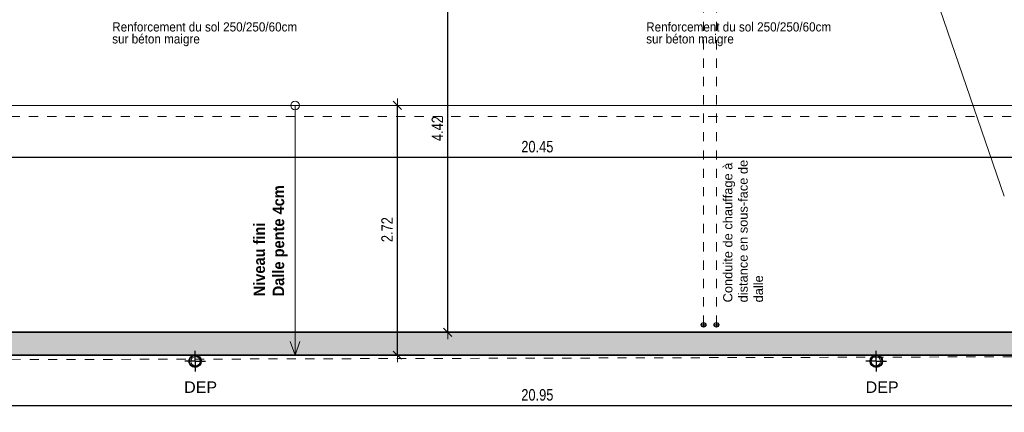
# Model space of a CAD drawing. Header units: metres. Extents: x -75 to 65, y -68 to 92.
# Tile 9 of 32: x 6.83 to 17.56, y -7.28 to -3. Entities that reach past the tile are written whole.
import ezdxf

# ---------------------------------------------------------------- set-up
doc = ezdxf.new("R2010")
doc.units = ezdxf.units.M
doc.header["$LTSCALE"] = 0.1
doc.header["$PDMODE"] = 65
for name, pattern in [('AUSGEZOGEN', [0]), ('STRICHLINIE2_S3', [0.25, 0.2, -0.05]), ('STRICHLINIE_S4', [0.275, 0.175, -0.05, 0, -0.05])]:
    doc.linetypes.add(name, pattern=pattern)
for name, color, linetype in [('XR$1$010 Murs extérieurs', 7, 'Continuous'), ('XR$1$010 Murs extérieurs – Hachures des composants', 7, 'Continuous'), ('XR$1$015 Murs intérieurs', 7, 'Continuous'), ('XR$1$035 Dalles', 7, 'Continuous'), ('XR$1$060 Mobilier incorporé', 7, 'Continuous'), ('XR$1$065 Mobilier installé', 7, 'Continuous'), ('XR$1$080 Définition des locaux – Contour', 7, 'Continuous'), ('XR$1$0_', 7, 'Continuous'), ('XR$1$255 Éléments graphiques du plan', 7, 'Continuous'), ('XR$2$160 Annotations 1_50', 7, 'Continuous')]:
    doc.layers.add(name, color=color, linetype=linetype)
doc.layers.add('XR$2$STANDARD_1', color=7, linetype='Continuous', lineweight=25)
doc.styles.add('ARIAL', font='arial.ttf')
doc.dimstyles.new('DIMSTYLE_3', dxfattribs={"dimtxt": 0.125, "dimasz": 0.15, "dimexe": 0, "dimexo": 0, "dimgap": 0.0625, "dimtad": 2, "dimrnd": 0.005, "dimzin": 4, "dimdsep": 46, "dimtxsty": 'ARIAL', "dimblk1": 'ALL_ML_STRICH', "dimblk2": 'ALL_ML_STRICH', "dimsah": 1, "dimcen": 0, "dimclrd": 7, "dimclre": 7, "dimclrt": 7, "dimadec": 0, "dimazin": 0, "dimtfac": 1, "dimtdec": 0, "dimtix": 1, "dimtmove": 2, "dimatfit": 3, "dimfxl": 0, "dimtzin": 0, "dimlwd": 0, "dimlwe": 18, "dimarcsym": 0})

# ---------------------------------------------------------------- blocks, each defined once
blk = doc.blocks.new('COMPLEXOBJECT_18')
at = {"layer": 'XR$1$065 Mobilier installé', "color": 7, "linetype": 'AUSGEZOGEN', "lineweight": 13, "transparency": 33554687}
for start, end in [(90, 270), (270, 90)]:
    blk.add_arc((8.747, -6.722), 0.05, start, end, dxfattribs=at)
blk = doc.blocks.new('COMPLEXOBJECT_19')
at = {"layer": 'XR$1$065 Mobilier installé', "color": 7, "linetype": 'AUSGEZOGEN', "lineweight": 13, "transparency": 33554687}
for start, end in [(90, 270), (270, 90)]:
    blk.add_arc((16.157, -6.722), 0.05, start, end, dxfattribs=at)
blk = doc.blocks.new('ALL_ML_STRICH')
at = {"color": 0, "linetype": 'ByBlock', "lineweight": -2}
for p, q in [((-1, 0), (0.5, 0)), ((-0.3, -0.3), (0.3, 0.3)), ((0, -0.5), (0, 0.5))]:
    blk.add_line(p, q, dxfattribs=at)
blk = doc.blocks.new('*D54')
at = {"layer": 'DEFPOINTS', "color": 7, "linetype": 'AUSGEZOGEN', "lineweight": 18, "transparency": 16777216}
for p in [(1.992, -7.193), (1.992, -7.203), (22.942, -7.203)]:
    blk.add_point(p, dxfattribs=at)
at = {"layer": 'XR$2$STANDARD_1', "color": 7, "linetype": 'AUSGEZOGEN', "lineweight": -2, "transparency": 16777216}
for p, q in [((1.992, -6.703), (1.992, -7.203)), ((22.942, -6.703), (22.942, -7.203)), ((1.992, -7.203), (22.942, -7.203))]:
    blk.add_line(p, q, dxfattribs=at)
at = {"layer": 'XR$2$STANDARD_1', "color": 7, "linetype": 'AUSGEZOGEN', "lineweight": 18, "transparency": 16777216, "xscale": 0.15, "yscale": 0.15, "zscale": 0.15, "rotation": 180}
blk.add_blockref('ALL_ML_STRICH', (1.992, -7.203), dxfattribs=at)
at = {"layer": 'XR$2$STANDARD_1', "color": 7, "linetype": 'AUSGEZOGEN', "lineweight": 18, "transparency": 16777216, "xscale": 0.15, "yscale": 0.15, "zscale": 0.15}
blk.add_blockref('ALL_ML_STRICH', (22.942, -7.203), dxfattribs=at)
at = {"layer": 'XR$2$STANDARD_1', "color": 7, "linetype": 'AUSGEZOGEN', "lineweight": 18, "transparency": 16777216, "insert": (12.47, -7.089), "char_height": 0.125, "width": 0.5, "attachment_point": 5, "style": 'ARIAL'}
blk.add_mtext('\\W0.80;\\A1;{\\A1;{20.95\\H0.082500;\\S^ ;}}', dxfattribs=at)
blk = doc.blocks.new('*D61')
at = {"layer": 'DEFPOINTS', "color": 7, "linetype": 'AUSGEZOGEN', "lineweight": 18, "transparency": 16777216}
for p in [(11.013, -3.936), (10.946, -6.656), (10.946, -6.656)]:
    blk.add_point(p, dxfattribs=at)
at = {"layer": 'XR$2$STANDARD_1', "color": 7, "linetype": 'AUSGEZOGEN', "lineweight": -2, "transparency": 16777216}
for p, q in [((10.946, -3.936), (10.946, -3.936)), ((10.946, -6.656), (10.946, -3.936)), ((10.946, -6.656), (10.946, -6.656))]:
    blk.add_line(p, q, dxfattribs=at)
at = {"layer": 'XR$2$STANDARD_1', "color": 7, "linetype": 'AUSGEZOGEN', "lineweight": 18, "transparency": 16777216, "xscale": 0.15, "yscale": 0.15, "zscale": 0.15}
for p, rotation in [((10.946, -3.936), 90), ((10.946, -6.656), 270)]:
    blk.add_blockref('ALL_ML_STRICH', p, dxfattribs=dict(at, rotation=rotation))
at = {"layer": 'XR$2$STANDARD_1', "color": 7, "linetype": 'AUSGEZOGEN', "lineweight": 18, "transparency": 16777216, "insert": (10.833, -5.289), "char_height": 0.125, "width": 0.4, "attachment_point": 5, "rotation": 90, "style": 'ARIAL'}
blk.add_mtext('\\W0.80;\\A1;{\\A1;{2.72\\H0.082500;\\S^ ;}}', dxfattribs=at)
blk = doc.blocks.new('*D62')
at = {"layer": 'DEFPOINTS', "color": 7, "linetype": 'AUSGEZOGEN', "lineweight": 18, "transparency": 16777216}
for p in [(10.464, -1.985), (11.494, -6.406), (11.55, -6.406)]:
    blk.add_point(p, dxfattribs=at)
at = {"layer": 'XR$2$STANDARD_1', "color": 7, "linetype": 'AUSGEZOGEN', "lineweight": -2, "transparency": 16777216}
for p, q in [((9.787, -1.985), (11.494, -1.985)), ((11.494, -6.406), (11.494, -1.985)), ((11.494, -6.406), (11.494, -6.406))]:
    blk.add_line(p, q, dxfattribs=at)
at = {"layer": 'XR$2$STANDARD_1', "color": 7, "linetype": 'AUSGEZOGEN', "lineweight": 18, "transparency": 16777216, "xscale": 0.15, "yscale": 0.15, "zscale": 0.15}
for p, rotation in [((11.494, -1.985), 90), ((11.494, -6.406), 270)]:
    blk.add_blockref('ALL_ML_STRICH', p, dxfattribs=dict(at, rotation=rotation))
at = {"layer": 'XR$2$STANDARD_1', "color": 7, "linetype": 'AUSGEZOGEN', "lineweight": 18, "transparency": 16777216, "insert": (11.381, -4.188), "char_height": 0.125, "width": 0.4, "attachment_point": 5, "rotation": 90, "style": 'ARIAL'}
blk.add_mtext('\\W0.80;\\A1;{\\A1;{4.42\\H0.082500;\\S^ ;}}', dxfattribs=at)
blk = doc.blocks.new('*D125')
at = {"layer": 'DEFPOINTS', "color": 7, "linetype": 'AUSGEZOGEN', "lineweight": 18, "transparency": 16777216}
for p in [(2.242, -4.16), (2.242, -4.501), (22.692, -4.62)]:
    blk.add_point(p, dxfattribs=at)
at = {"layer": 'XR$2$STANDARD_1', "color": 7, "linetype": 'AUSGEZOGEN', "lineweight": -2, "transparency": 16777216}
for p, q in [((2.242, -4.501), (2.242, -4.501)), ((2.242, -4.501), (22.692, -4.501)), ((22.692, -4.501), (22.692, -4.501))]:
    blk.add_line(p, q, dxfattribs=at)
at = {"layer": 'XR$2$STANDARD_1', "color": 7, "linetype": 'AUSGEZOGEN', "lineweight": 18, "transparency": 16777216, "xscale": 0.15, "yscale": 0.15, "zscale": 0.15, "rotation": 180}
blk.add_blockref('ALL_ML_STRICH', (2.242, -4.501), dxfattribs=at)
at = {"layer": 'XR$2$STANDARD_1', "color": 7, "linetype": 'AUSGEZOGEN', "lineweight": 18, "transparency": 16777216, "xscale": 0.15, "yscale": 0.15, "zscale": 0.15}
blk.add_blockref('ALL_ML_STRICH', (22.692, -4.501), dxfattribs=at)
at = {"layer": 'XR$2$STANDARD_1', "color": 7, "linetype": 'AUSGEZOGEN', "lineweight": 18, "transparency": 16777216, "insert": (12.47, -4.386), "char_height": 0.125, "width": 0.5, "attachment_point": 5, "style": 'ARIAL'}
blk.add_mtext('\\W0.80;\\A1;{\\A1;{20.45\\H0.082500;\\S^ ;}}', dxfattribs=at)
blk = doc.blocks.new('*D189')
at = {"layer": 'DEFPOINTS', "color": 7, "linetype": 'AUSGEZOGEN', "lineweight": 18, "transparency": 16777216}
for p in [(18.352, -1.295), (-2.864, -6.656), (-0.702, -6.656)]:
    blk.add_point(p, dxfattribs=at)
at = {"layer": 'XR$2$STANDARD_1', "color": 7, "linetype": 'AUSGEZOGEN', "lineweight": -2, "transparency": 16777216}
for p, q in [((-0.075, -1.295), (-0.702, -1.295)), ((-0.702, -6.656), (-0.702, -1.295)), ((-0.702, -6.656), (-0.702, -6.656))]:
    blk.add_line(p, q, dxfattribs=at)
at = {"layer": 'XR$2$STANDARD_1', "color": 7, "linetype": 'AUSGEZOGEN', "lineweight": 18, "transparency": 16777216, "xscale": 0.15, "yscale": 0.15, "zscale": 0.15}
for p, rotation in [((-0.702, -1.295), 90), ((-0.702, -6.656), 270)]:
    blk.add_blockref('ALL_ML_STRICH', p, dxfattribs=dict(at, rotation=rotation))
at = {"layer": 'XR$2$STANDARD_1', "color": 7, "linetype": 'AUSGEZOGEN', "lineweight": 18, "transparency": 16777216, "insert": (-0.817, -3.969), "char_height": 0.125, "width": 0.4, "attachment_point": 5, "rotation": 90, "style": 'ARIAL'}
blk.add_mtext('\\W0.80;\\A1;{\\A1;{5.36\\H0.082500;\\S^ ;}}', dxfattribs=at)

msp = doc.modelspace()

# ---------------------------------------------------------------- hatches: boundary and pattern name
at = {"layer": 'XR$1$010 Murs extérieurs – Hachures des composants', "linetype": 'AUSGEZOGEN', "lineweight": 13, "transparency": 33554687}
h = msp.add_hatch(dxfattribs=at)
h.set_pattern_fill('MUSTER', scale=0.05625, style=0, pattern_type=2)
h.set_pattern_definition([(0, (0.1125, 0.1125), (0.05625, 0.05625), [0.05625, -0.05625]), (90, (0.1125, 0.1125), (-0.05625, 0.05625), [0.05625, -0.05625])])
h.paths.add_polyline_path([(22.6918, -6.4065), (2.2418, -6.4065), (2.2418, -6.6565), (22.6918, -6.6565)], flags=0)

# ---------------------------------------------------------------- linework, layer by layer
at = {"layer": 'XR$1$010 Murs extérieurs', "color": 7, "linetype": 'AUSGEZOGEN', "lineweight": 35, "transparency": 33554687}
for p, q in [((22.6918, -6.4065), (2.2418, -6.4065)), ((1.9918, -6.6565), (22.9418, -6.6565))]:
    msp.add_line(p, q, dxfattribs=at)
at = {"layer": 'XR$1$015 Murs intérieurs', "color": 7, "linetype": 'AUSGEZOGEN', "lineweight": 13, "transparency": 33554687}
msp.add_line((17.5544, -4.9259), (15.5146, 1.0271), dxfattribs=at)
at = {"layer": 'XR$1$015 Murs intérieurs', "color": 7, "linetype": 'STRICHLINIE_S4', "lineweight": 13, "transparency": 33554687}
msp.add_line((23.0318, -4.0565), (1.8718, -4.0565), dxfattribs=at)
at = {"layer": 'XR$1$035 Dalles', "color": 30, "linetype": 'STRICHLINIE2_S3', "lineweight": 13, "transparency": 33554687}
for p, q in [((14.2804, -6.3256), (14.2804, 5.3361)), ((14.4204, -6.3256), (14.4204, 5.3461))]:
    msp.add_line(p, q, dxfattribs=at)
at = {"layer": 'XR$1$035 Dalles', "color": 30, "linetype": 'AUSGEZOGEN', "lineweight": 25, "transparency": 33554687}
for p, q in [((14.2554, -6.3256), (14.3054, -6.3256)), ((14.2804, -6.3006), (14.2804, -6.3506)), ((14.3954, -6.3256), (14.4454, -6.3256)), ((14.4204, -6.3006), (14.4204, -6.3506))]:
    msp.add_line(p, q, dxfattribs=at)
at = {"layer": 'XR$1$035 Dalles', "color": 7, "linetype": 'AUSGEZOGEN', "lineweight": 18, "transparency": 33554687}
msp.add_line((1.9918, -6.6565), (22.9418, -6.6565), dxfattribs=at)
at = {"layer": 'XR$1$035 Dalles', "color": 30, "linetype": 'AUSGEZOGEN', "lineweight": 25, "transparency": 33554687}
for centre in [(14.2804, -6.3256), (14.4204, -6.3256)]:
    msp.add_circle(centre, 0.025, dxfattribs=at)
at = {"layer": 'XR$1$060 Mobilier incorporé', "color": 172, "linetype": 'AUSGEZOGEN', "lineweight": 25, "transparency": 33554687}
for p, q in [((8.7418, -6.7221), (8.7418, -6.6096)), ((16.1618, -6.7221), (16.1618, -6.6096)), ((8.7418, -6.7221), (8.6293, -6.7221)), ((8.7418, -6.7221), (8.7418, -6.8346)), ((8.7418, -6.7221), (8.8543, -6.7221)), ((16.1618, -6.7221), (16.0493, -6.7221)), ((16.1618, -6.7221), (16.1618, -6.8346)), ((16.1618, -6.7221), (16.2743, -6.7221))]:
    msp.add_line(p, q, dxfattribs=at)
for centre, radius in [((8.7418, -6.7221), 0.0675), ((8.7418, -6.7221), 0.0625), ((16.1618, -6.7221), 0.0675), ((16.1618, -6.7221), 0.0625)]:
    msp.add_circle(centre, radius, dxfattribs=at)
at = {"layer": 'XR$1$080 Définition des locaux – Contour', "color": 51, "linetype": 'AUSGEZOGEN', "lineweight": 13, "transparency": 33554687}
msp.add_line((2.2418, -6.4065), (22.6918, -6.4065), dxfattribs=at)
at = {"layer": 'XR$1$0_', "lineweight": 13, "transparency": 33554687}
for p, q in [((22.9418, -3.9365), (1.9918, -3.9365)), ((9.8307, -3.9365), (9.8307, -6.6565)), ((9.8307, -3.9365), (9.8307, -6.6565)), ((9.8307, -6.6565), (9.7784, -6.5061)), ((9.8307, -6.6565), (9.8829, -6.5061))]:
    msp.add_line(p, q, dxfattribs=at)
msp.add_circle((9.8307, -3.9365), 0.0473, dxfattribs=at)
at = {"layer": 'XR$1$255 Éléments graphiques du plan', "color": 1, "linetype": 'STRICHLINIE_S4', "lineweight": 18, "transparency": 33554687}
msp.add_line((1.5413, -6.7201), (23.0318, -6.6579), dxfattribs=at)

# ---------------------------------------------------------------- block references
at = {"layer": 'XR$1$065 Mobilier installé', "color": 7, "linetype": 'AUSGEZOGEN', "lineweight": 13, "transparency": 33554687}
for name in ['COMPLEXOBJECT_18', 'COMPLEXOBJECT_19']:
    msp.add_blockref(name, (0, 0), dxfattribs=at)

# ---------------------------------------------------------------- texts
at = {"layer": 'XR$2$160 Annotations 1_50', "color": 7, "linetype": 'AUSGEZOGEN', "transparency": 33554687, "char_height": 0.1, "attachment_point": 2, "line_spacing_factor": 0.783133, "style": 'ARIAL'}
for insert, width in [((8.9717, -3.0309), 2.263635), ((14.7888, -3.0309), 2.266298)]:
    msp.add_mtext('\\A1;\\pxql;{\\W0.91;Renforcement du sol 250/250/60cm}\\P{\\W0.91;sur béton maigre}', dxfattribs=dict(at, insert=insert, width=width))
at = {"layer": 'XR$2$160 Annotations 1_50', "color": 30, "linetype": 'AUSGEZOGEN', "transparency": 33554687, "insert": (14.9291, -6.0815), "char_height": 0.1, "width": 1.573571, "attachment_point": 7, "rotation": 90, "style": 'ARIAL'}
msp.add_mtext('Conduite de chauffage à distance en sous-face de dalle', dxfattribs=at)
at = {"layer": 'XR$2$160 Annotations 1_50', "color": 7, "linetype": 'AUSGEZOGEN', "transparency": 33554687, "insert": (9.7501, -6.0152), "char_height": 0.125, "width": 1.752545, "attachment_point": 7, "rotation": 90, "style": 'ARIAL'}
msp.add_mtext('\\A1;{\\fArial|b1|i0|c162|p34;\\W0.91;Niveau fini \\P\\fArial|b1|i0|c0|p34;Dalle\\fArial|b1|i0|c162|p34; pente 4cm}', dxfattribs=at)
at = {"layer": 'XR$2$160 Annotations 1_50', "color": 7, "linetype": 'AUSGEZOGEN', "transparency": 33554687, "char_height": 0.125, "width": 0.353962, "attachment_point": 7, "style": 'ARIAL'}
for insert in [(8.6227, -7.0667), (16.0457, -7.0667)]:
    msp.add_mtext('DEP', dxfattribs=dict(at, insert=insert))

# ---------------------------------------------------------------- dimensions: what is measured, and where the dimension line sits
at = {"layer": 'XR$2$STANDARD_1', "color": 7, "linetype": 'AUSGEZOGEN', "lineweight": 18, "transparency": 33554687}
for base, p1, p2, picture, middle in [((-0.7019, -1.2951), (-0.7019, -6.6565), (-0.0753, -1.2951), '*D189', (-0.8166, -3.9685)), ((11.4939, -1.9846), (11.4939, -6.4065), (9.7868, -1.9846), '*D62', (11.3814, -4.1878)), ((10.9459, -3.9365), (10.9459, -6.6565), (10.9459, -3.9365), '*D61', (10.8334, -5.2888))]:
    dim = msp.add_linear_dim(base=base, p1=p1, p2=p2, angle=90, dimstyle='DIMSTYLE_3', override={"dimpost": '<>', "dimclrd": 7, "dimclre": 7, "dimclrt": 7, "dimlwd": 0, "dimlwe": 18}, dxfattribs=at)
    dim.commit()
    dim.dimension.update_dxf_attribs({"geometry": picture, "text_midpoint": middle, "dimtype": 160})
for base, p1, p2, picture, middle in [((22.6918, -4.501), (2.2418, -4.501), (22.6918, -4.501), '*D125', (12.4698, -4.3864)), ((22.9418, -7.2032), (1.9918, -6.7035), (22.9418, -6.7035), '*D54', (12.4698, -7.0886))]:
    dim = msp.add_linear_dim(base=base, p1=p1, p2=p2, dimstyle='DIMSTYLE_3', override={"dimpost": '<>', "dimclrd": 7, "dimclre": 7, "dimclrt": 7, "dimlwd": 0, "dimlwe": 18}, dxfattribs=at)
    dim.commit()
    dim.dimension.update_dxf_attribs({"geometry": picture, "text_midpoint": middle, "dimtype": 160})

doc.saveas('drawing.dxf')
